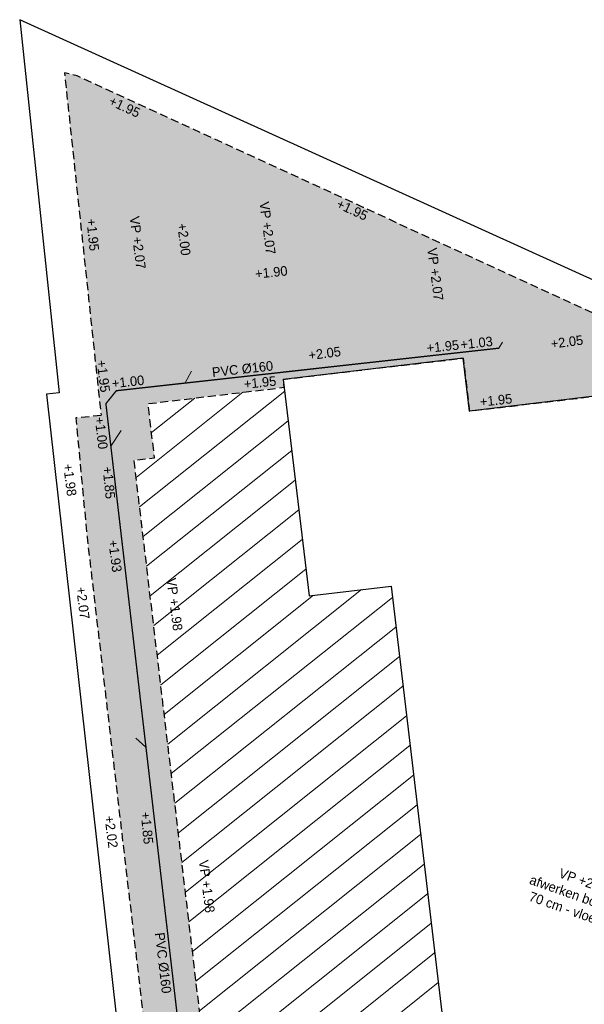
# Model space of a CAD drawing. Header units: metres. Extents: x 136120 to 136875, y 452791 to 453628.
# Tile 3 of 20: x 136313 to 136334, y 453348 to 453385. Entities that reach past the tile are written whole.
import ezdxf
from ezdxf.enums import TextEntityAlignment as Align

# ---------------------------------------------------------------- set-up
doc = ezdxf.new("R2010")
doc.units = ezdxf.units.M
for name, pattern in [('DASHED__G1', [0.45, 0.3, -0.15]), ('HIDDEN__G5', [1.125, 0.75, -0.375]), ('PVC160__G1', [1.5, 1, -0.25, 0, -0.25])]:
    doc.linetypes.add(name, pattern=pattern)
for name, color, linetype in [('-DR-alg-projectgrens 1-200', 3, 'PROJECTGRENS_1-200'), ('-DR-bs-txt-hoogtemaat', 253, 'Continuous'), ('-DR-nw-BRM-arc-zandbed', 1, 'Continuous'), ('-DR-nw-rio-HWA 160', 170, 'PVC160__G1'), ('-DR-nw-rio-HWA txt @ 0.2', 170, 'Continuous'), ('-DR-nw-txt hoogtemaat vloerpeilen', 2, 'Continuous'), ('-DR-nw-txt-hoogtemaat', 2, 'Continuous'), ('-DR-nw-txt-WRM-hoogtemaat', 210, 'Continuous'), ('-DR-nw-vh-BRM-kant-zandbed', 1, 'DASHED__G1'), ('-DR-nw-vh-scheiding verhardingen', 1, 'Continuous')]:
    doc.layers.add(name, color=color, linetype=linetype)
doc.layers.add('-DR-nw-rio-HWA 125', color=170, linetype='HIDDEN__G5', lineweight=9)
doc.layers.add('-DR-nw-vh-arc-BRM-grond kavels', color=7, linetype='Continuous', lineweight=5, true_color=0xd9915e)
doc.styles.add('Drong', font='txt', dxfattribs={"height": 1.8})
doc.linetypes.add('PROJECTGRENS_1-200', pattern='A,0.32,-0.13,[133,ltypeshp.shx,S=0.13,R=0,X=-0.13,Y=0],-0.13,1.27', length=1.85)

# ---------------------------------------------------------------- blocks, each defined once
blk = doc.blocks.new('*U1302')
at = {"style": 'Drong'}
blk.add_attdef('BOBL', text='', height=1.8, rotation=276.6465, dxfattribs=at).set_placement((-14.86, 102.22), align=Align.BOTTOM_LEFT)
blk.add_attdef('MATERIAAL', text='', height=1.8, rotation=276.6465, dxfattribs=at).set_placement((-2.89, -0.34), align=Align.BOTTOM_CENTER)
blk.add_attdef('BOBR', text='', height=1.8, rotation=276.6465, dxfattribs=at).set_placement((8.88, -101.51), align=Align.BOTTOM_RIGHT)
blk = doc.blocks.new('*U1303')
at = {"style": 'Drong'}
blk.add_attdef('BOBR', text='', height=1.8, rotation=6.3547, dxfattribs=at).set_placement((46.94, 5.23), align=Align.BOTTOM_RIGHT)
blk.add_attdef('MATERIAAL', text='', height=1.8, rotation=6.3547, dxfattribs=at).set_placement((0, 0), align=Align.BOTTOM_CENTER)
blk.add_attdef('BOBL', text='', height=1.8, rotation=6.3547, dxfattribs=at).set_placement((-24.52, -2.73), align=Align.BOTTOM_LEFT)

msp = doc.modelspace()

# ---------------------------------------------------------------- hatches: boundary and pattern name
at = {"layer": '-DR-nw-BRM-arc-zandbed'}
h = msp.add_hatch(dxfattribs=at)
h.set_pattern_fill('AVH-FUNDERING_ZAND', color=256, scale=0.25, angle=69.194, pattern_type=2)
h.set_pattern_definition([(87.28538, (136119.9151, 452832.6292), (-0.37801368, 0.29898877), [0, -0.38, 0, -0.425, 0, -0.40625]), (57.28538, (136119.9151, 452832.6292), (-0.2531045, 0.7933957), [0, -0.205, 0, -0.3425, 0, -0.13125]), (17.28538, (136119.71655, 452832.39437), (0.50158308, 0.59542748), [0, -0.125, 0, -0.45, 0, -0.5875]), (7.28538, (136119.71655, 452832.3944), (0.3176732, 0.71556145), [0, -0.0625, 0, -0.295, 0, -0.3375])])
h.paths.add_polyline_path([(136382.734, 453318.639), (136383.317, 453320.481), (136379.868, 453321.783), (136379.231, 453320.02), (136376.312, 453321.065), (136376.92, 453322.744), (136374.945, 453323.459), (136374.334, 453321.772), (136359.853, 453326.956), (136362.743, 453336.342), (136364.523, 453335.697), (136366.295, 453340.586), (136368.93, 453339.63), (136369.133, 453340.19), (136369.246, 453340.149), (136369.657, 453341.283), (136368.226, 453341.801), (136368.25, 453341.867), (136366.388, 453342.541), (136366.364, 453342.475), (136365.96, 453342.621), (136366.084, 453342.896), (136364.895, 453343.327), (136366.49, 453348.507), (136368.25, 453347.714), (136368.742, 453348.809), (136370.539, 453352.807), (136370.813, 453352.685), (136372.565, 453356.594), (136339.451, 453371.83), (136336.657, 453373.111), (136330.029, 453376.156), (136327.303, 453377.41), (136325.94, 453378.037), (136319.419, 453381.039), (136318.081, 453381.655), (136315.206, 453382.978), (136314.724, 453383.099), (136314.911, 453381.363), (136315.885, 453372.242), (136316.101, 453370.216), (136315.155, 453370.133), (136315.574, 453365.653), (136319.719, 453330.253), (136319.86, 453328.174), (136318.665, 453324.336), (136315.078, 453316.409), (136316.297, 453315.896), (136316.37, 453316.063), (136327.237, 453311.306), (136327.159, 453311.127), (136331.291, 453309.318), (136334.96, 453317.723), (136335.697, 453317.46), (136335.706, 453317.456), (136336.169, 453318.751), (136336.066, 453318.788), (136336.176, 453319.095), (136337.14, 453321.61), (136337.083, 453321.63), (136337.193, 453321.937), (136337.292, 453321.902), (136339.413, 453327.813), (136340.069, 453327.583), (136340.104, 453327.682), (136342.029, 453326.993), (136341.993, 453326.895), (136344.381, 453326.04), (136344.416, 453326.139), (136346.341, 453325.45), (136346.304, 453325.347), (136349.106, 453324.344), (136349.143, 453324.447), (136351.067, 453323.759), (136351.032, 453323.66), (136353.419, 453322.805), (136353.455, 453322.904), (136353.756, 453322.796), (136355.379, 453322.215), (136355.344, 453322.117), (136357.496, 453321.33), (136357.582, 453321.57), (136358.118, 453321.378), (136358.068, 453321.237), (136359.383, 453320.772), (136359.432, 453320.908), (136361.668, 453320.108), (136361.766, 453320.381), (136380.869, 453313.544)])
h.paths.add_polyline_path([(136344.951, 453332.927), (136340.69, 453368.811), (136355.504, 453361.969), (136354.134, 453359.004), (136366.076, 453355.328), (136357.768, 453328.339)], flags=16)
h.paths.add_polyline_path([(136342.289, 453335.012), (136341.603, 453334.93), (136341.616, 453334.821), (136341.507, 453334.808), (136341.588, 453334.128), (136330.665, 453332.829), (136330.641, 453333.028), (136329.202, 453332.858), (136328.296, 453330.783), (136321.543, 453333.73), (136321.475, 453333.722), (136317.339, 453368.542), (136318.108, 453368.633), (136317.863, 453370.665), (136322.975, 453371.279), (136322.94, 453371.577), (136325.447, 453371.878), (136329.693, 453372.372), (136329.929, 453370.386), (136336.086, 453371.117), (136336.165, 453370.452), (136336.274, 453370.465), (136336.313, 453370.137), (136336.998, 453370.219), (136337.273, 453367.906), (136336.588, 453367.824), (136336.627, 453367.497), (136336.448, 453367.476), (136336.631, 453365.94), (136336.7, 453365.949), (136336.758, 453365.457), (136337.851, 453365.587), (136338.199, 453362.656), (136338.308, 453362.669), (136338.321, 453362.56), (136339.007, 453362.642), (136339.222, 453360.83), (136338.536, 453360.749), (136338.549, 453360.64), (136338.44, 453360.627), (136338.812, 453357.493), (136338.922, 453357.506), (136338.935, 453357.396), (136339.62, 453357.478), (136339.835, 453355.666), (136339.15, 453355.585), (136339.163, 453355.476), (136339.053, 453355.463), (136339.426, 453352.329), (136339.535, 453352.342), (136339.548, 453352.233), (136340.233, 453352.314), (136340.449, 453350.503), (136339.763, 453350.421), (136339.776, 453350.312), (136339.667, 453350.299), (136340.04, 453347.156), (136340.149, 453347.169), (136340.161, 453347.069), (136340.847, 453347.151), (136341.062, 453345.339), (136340.377, 453345.258), (136340.39, 453345.149), (136340.28, 453345.136), (136340.653, 453342.002), (136340.762, 453342.015), (136340.775, 453341.905), (136341.46, 453341.987), (136341.675, 453340.176), (136340.99, 453340.094), (136341.003, 453339.985), (136340.894, 453339.972), (136341.266, 453336.838), (136341.375, 453336.851), (136341.388, 453336.742), (136342.073, 453336.823)], flags=16)
at = {"layer": '-DR-nw-vh-arc-BRM-grond kavels'}
h = msp.add_hatch(dxfattribs=at)
h.set_pattern_fill('ANSI31', color=256, scale=0.3, angle=13)
h.set_pattern_definition([(38.5914, (136376.3115, 453321.0646), (-0.594134, 0.744487), [])])
h.paths.add_polyline_path([(136326.984, 453363.813), (136323.906, 453363.447), (136322.975, 453371.279), (136317.863, 453370.665), (136317.866, 453370.639), (136318.108, 453368.633), (136317.339, 453368.542), (136321.475, 453333.722), (136321.543, 453333.73), (136328.296, 453330.783), (136329.202, 453332.858), (136330.641, 453333.028)])

# ---------------------------------------------------------------- linework, layer by layer
at = {"layer": '-DR-alg-projectgrens 1-200', "flags": 128}
msp.add_lwpolyline([(136313.047, 453385.09), (136314.528, 453371.072), (136314.049, 453371.021), (136318.843, 453328.271), (136317.728, 453324.692), (136313.758, 453315.904), (136350.387, 453299.526), (136368.541, 453293.137), (136374.543, 453290.923), (136381.917, 453311.426), (136385.683, 453310.038), (136387.544, 453315.171), (136383.961, 453316.364), (136394.039, 453344.966), (136388.986, 453346.74), (136390.135, 453350.067)], close=True, dxfattribs=at)
at = {"layer": '-DR-nw-rio-HWA 125', "flags": 128}
for points in [[(136331.167, 453372.973), (136331.03, 453372.75)], [(136319.501, 453371.88), (136319.256, 453371.445)], [(136316.854, 453369.661), (136316.468, 453369.069)], [(136317.41, 453358.095), (136317.785, 453357.764)]]:
    msp.add_lwpolyline(points, dxfattribs=at)
at = {"layer": '-DR-nw-rio-HWA 160', "const_width": 0.05, "flags": 128}
msp.add_lwpolyline([(136329.262, 453325.144), (136321.17, 453328.717), (136316.282, 453370.665), (136316.672, 453371.151), (136331.03, 453372.75)], dxfattribs=at)
at = {"layer": '-DR-nw-vh-BRM-kant-zandbed', "flags": 128}
for points in [[(136372.565, 453356.594), (136339.451, 453371.83), (136336.657, 453373.111), (136330.029, 453376.156), (136327.303, 453377.41), (136325.94, 453378.037), (136319.419, 453381.039), (136318.081, 453381.655), (136315.206, 453382.978), (136314.724, 453383.099), (136314.911, 453381.363), (136315.885, 453372.242), (136316.099, 453370.234)], [(136330.641, 453333.028), (136329.202, 453332.858), (136328.296, 453330.783), (136321.543, 453333.73), (136321.475, 453333.722), (136317.339, 453368.542), (136318.108, 453368.633), (136317.866, 453370.639), (136317.863, 453370.665), (136322.975, 453371.279), (136322.94, 453371.577), (136325.447, 453371.878), (136329.693, 453372.372), (136329.929, 453370.386), (136336.086, 453371.117), (136336.165, 453370.452), (136336.274, 453370.465), (136336.313, 453370.137), (136336.313, 453370.137)], [(136322.975, 453371.279), (136322.979, 453371.247)], [(136316.101, 453370.216), (136315.155, 453370.133), (136315.574, 453365.653), (136319.719, 453330.253), (136319.86, 453328.174), (136318.665, 453324.336), (136315.078, 453316.409), (136316.297, 453315.896), (136316.37, 453316.063), (136327.237, 453311.306), (136327.159, 453311.127), (136331.291, 453309.318), (136334.96, 453317.723), (136335.697, 453317.46), (136335.706, 453317.456), (136336.169, 453318.751), (136336.066, 453318.788), (136336.176, 453319.095), (136336.232, 453319.074), (136337.14, 453321.61), (136337.083, 453321.63), (136337.193, 453321.937), (136337.292, 453321.902), (136339.413, 453327.813), (136340.069, 453327.583), (136340.104, 453327.682), (136342.029, 453326.993), (136341.993, 453326.895), (136344.381, 453326.04), (136344.416, 453326.139), (136346.341, 453325.45), (136346.304, 453325.347), (136349.106, 453324.344), (136349.143, 453324.447), (136351.067, 453323.759), (136351.032, 453323.66), (136353.419, 453322.805), (136353.455, 453322.904), (136353.756, 453322.796), (136355.379, 453322.215), (136355.344, 453322.117), (136357.496, 453321.33), (136357.582, 453321.57), (136358.118, 453321.378), (136358.068, 453321.237), (136359.383, 453320.772), (136359.432, 453320.908), (136361.668, 453320.108), (136361.766, 453320.381), (136380.877, 453313.541), (136383.32, 453320.49)]]:
    msp.add_lwpolyline(points, dxfattribs=at)
at = {"layer": '-DR-nw-vh-scheiding verhardingen', "flags": 128}
msp.add_lwpolyline([(136322.941, 453371.57), (136323.906, 453363.447), (136326.984, 453363.813), (136330.665, 453332.829), (136341.588, 453334.128), (136337.851, 453365.587), (136336.761, 453365.457), (136336.086, 453371.117), (136329.929, 453370.386), (136329.693, 453372.372), (136322.941, 453371.57)], dxfattribs=at)

# ---------------------------------------------------------------- block references
at = {"layer": '-DR-nw-rio-HWA txt @ 0.2', "xscale": 0.2, "yscale": 0.2, "zscale": 0.2}
for name, p, values in [('*U1303', (136321.443, 453371.682), {'BOBL': '+1.00', 'BOBR': '+1.03', 'MATERIAAL': 'PVC Ø160'}), ('*U1302', (136318.726, 453349.691), {'BOBL': '+1.00', 'BOBR': '+0.95', 'MATERIAAL': 'PVC Ø160'})]:
    msp.add_blockref(name, p, dxfattribs=at).add_auto_attribs(values)

# ---------------------------------------------------------------- texts
at = {"layer": '-DR-bs-txt-hoogtemaat', "char_height": 0.36, "attachment_point": 1, "rotation": 277.3003, "style": 'Drong'}
for s, insert in [('+1.98', (136315.032, 453368.426)), ('+2.07', (136315.52, 453363.804)), ('+2.02', (136316.583, 453355.207))]:
    msp.add_mtext_dynamic_manual_height_columns(s, width=3.08922, gutter_width=1.8, heights=[0], dxfattribs=dict(at, insert=insert))
at = {"layer": '-DR-nw-txt hoogtemaat vloerpeilen', "char_height": 0.36, "attachment_point": 5, "style": 'Drong'}
for s, width, insert, rotation in [('VP +2.07', 3.08922, (136322.348, 453377.264), 277.3003), ('VP +2.07', 3.08922, (136317.475, 453376.713), 277.3003), ('VP +2.07', 3.08922, (136328.647, 453375.525), 277.3003), ('VP +1.98', 3.08922, (136318.858, 453363.126), 277.3003), ('VP +1.98', 3.08922, (136320.068, 453352.529), 277.3003), ('VP +2.10\\Pafwerken bouwput 70 cm - vloerpeil', 4.29081, (136334.035, 453352.103), 340.5914)]:
    msp.add_mtext_dynamic_manual_height_columns(s, width=width, gutter_width=1.8, heights=[0], dxfattribs=dict(at, insert=insert, rotation=rotation))
at = {"layer": '-DR-nw-txt-hoogtemaat', "char_height": 0.36, "attachment_point": 1, "style": 'Drong'}
for s, insert, rotation in [('+1.95', (136316.508, 453382.237), 335.1471), ('+1.95', (136325.051, 453378.369), 335.1471), ('+1.95', (136315.909, 453377.635), 275.722), ('+1.90', (136321.866, 453375.717), 5.9281), ('+1.95', (136328.304, 453372.932), 5.9281), ('+1.95', (136321.443, 453371.578), 5.9281), ('+1.95', (136330.301, 453370.912), 5.9281), ('+1.85', (136316.514, 453368.321), 275.722), ('+1.85', (136317.944, 453355.349), 275.722)]:
    msp.add_mtext_dynamic_manual_height_columns(s, width=3.08922, gutter_width=1.8, heights=[0], dxfattribs=dict(at, insert=insert, rotation=rotation))
at = {"layer": '-DR-nw-txt-WRM-hoogtemaat', "char_height": 0.36, "attachment_point": 1, "style": 'Drong'}
for s, insert, rotation in [('+2.00', (136319.314, 453377.465), 277.3003), ('+2.05', (136332.96, 453373.088), 7.3005), ('+2.05', (136323.867, 453372.658), 7.3005), ('+1.95 ', (136316.288, 453372.326), 277.3003), ('+1.93', (136316.728, 453365.567), 277.3003)]:
    msp.add_mtext_dynamic_manual_height_columns(s, width=3.08922, gutter_width=1.8, heights=[0], dxfattribs=dict(at, insert=insert, rotation=rotation))

doc.saveas('drawing.dxf')
